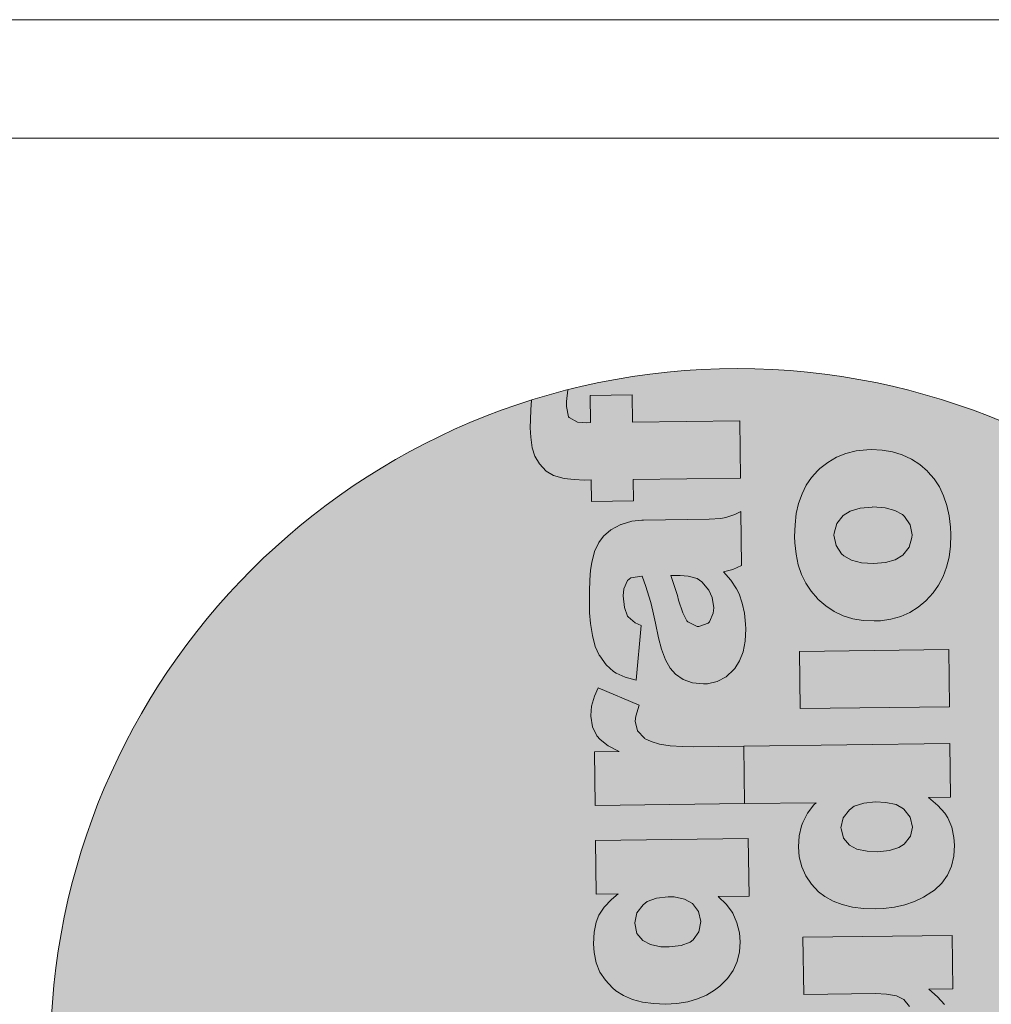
# Model space of a CAD drawing. Header units: millimetres. Extents: x -115268 to 140687, y -37779 to 24471.
# Tile 232 of 256: x 47851 to 48097, y 12587 to 12836. Entities that reach past the tile are written whole.
import ezdxf

# ---------------------------------------------------------------- set-up
doc = ezdxf.new("R2010")
doc.units = ezdxf.units.MM
doc.layers.get('0').update_dxf_attribs({"lineweight": 9})
doc.layers.add('A_CIENKA', color=7, linetype='Continuous', lineweight=9)
doc.layers.add('A_RAMKA', color=7, linetype='Continuous', lineweight=9)

# ---------------------------------------------------------------- blocks, each defined once
blk = doc.blocks.new('METRYKA11')
at = {"true_color": 0x000000}
h = blk.add_hatch(color=18, dxfattribs=at)
h.dxf.hatch_style = 1
h.paths.add_polyline_path([(7511428.56, 5508702.86, 1), (7511776.45, 5508702.86, 1)])
at = {"true_color": 0xffffff}
h = blk.add_hatch(color=7, dxfattribs=at)
h.dxf.hatch_style = 1
h.paths.add_polyline_path([(7511581.88, 5508579.4), (7511581.49, 5508579.4), (7511578.94, 5508579.05), (7511576.25, 5508578.25), (7511576.14, 5508578.21), (7511573.63, 5508576.92), (7511571.76, 5508575.28), (7511570.62, 5508573.72), (7511569.49, 5508571.36), (7511568.79, 5508568.65), (7511568.5, 5508566.69), (7511568.32, 5508564.19), (7511568.21, 5508561.35), (7511568.22, 5508558.2), (7511568.28, 5508555.88), (7511568.52, 5508553.19), (7511568.9, 5508550.67), (7511568.98, 5508550.18), (7511569.72, 5508547.38), (7511570.69, 5508545.22), (7511570.83, 5508544.94), (7511572.47, 5508542.68), (7511574.32, 5508541.02), (7511574.95, 5508540.61), (7511577.24, 5508539.58), (7511580.09, 5508538.81), (7511581.36, 5508552.68), (7511579.81, 5508553.32), (7511577.92, 5508554.95), (7511577.1, 5508557.18), (7511576.78, 5508560.19), (7511576.9, 5508561.98), (7511577.82, 5508564.06), (7511578.73, 5508564.71), (7511581.55, 5508565.23), (7511582.54, 5508562.58), (7511583.31, 5508560.13), (7511583.31, 5508560.1), (7511583.75, 5508558.53), (7511584.27, 5508556.25), (7511584.97, 5508553.28), (7511585.75, 5508549.57), (7511586.49, 5508546.64), (7511587.5, 5508543.98), (7511588.65, 5508541.86), (7511590, 5508540.3), (7511591.94, 5508538.99), (7511594.34, 5508538.14), (7511597.11, 5508537.86), (7511598.09, 5508537.94), (7511600.58, 5508538.5), (7511602.81, 5508539.68), (7511604.78, 5508541.5), (7511605.02, 5508541.78), (7511606.26, 5508543.72), (7511607.15, 5508546.05), (7511607.67, 5508548.72), (7511607.81, 5508551.77), (7511607.76, 5508553), (7511607.48, 5508555.76), (7511606.93, 5508558.35), (7511606.13, 5508560.69), (7511605.48, 5508561.95), (7511604.05, 5508564.14), (7511602.13, 5508566.29), (7511604.51, 5508566.81), (7511606.74, 5508567.92), (7511606.57, 5508581.49), (7511605.04, 5508580.77), (7511602.74, 5508580.01), (7511601.51, 5508579.78), (7511598.57, 5508579.6)])
h.paths.add_polyline_path([(7511593.2, 5508565.23), (7511595.52, 5508564.56), (7511596.73, 5508563.73), (7511598.47, 5508561.62), (7511599.3, 5508559.73), (7511599.68, 5508557.11), (7511599.59, 5508555.84), (7511598.64, 5508553.62), (7511598.26, 5508553.23), (7511595.88, 5508552.36), (7511595.46, 5508552.39), (7511593.17, 5508553.56), (7511592.88, 5508553.9), (7511591.84, 5508555.89), (7511590.79, 5508559.1), (7511590.49, 5508560.22), (7511589.69, 5508562.81), (7511588.85, 5508565.32), (7511591.17, 5508565.35)], flags=16)
h.paths.add_polyline_path([(7511594.33, 5508603.93), (7511592.32, 5508602.95), (7511589.31, 5508602.56), (7511568.52, 5508602.31), (7511568.7, 5508587.76), (7511592.75, 5508588.05), (7511594.36, 5508588.11), (7511597.27, 5508588.49), (7511599.82, 5508589.19), (7511601.98, 5508590.24), (7511603.72, 5508591.62), (7511605.24, 5508593.4), (7511606.33, 5508595.62), (7511607, 5508598.15), (7511607.21, 5508601.03), (7511607, 5508603.73), (7511606.45, 5508606.31), (7511605.51, 5508608.57), (7511604.11, 5508610.67), (7511602.3, 5508612.65), (7511600.07, 5508614.58), (7511606.17, 5508614.66), (7511606.01, 5508628.19), (7511568.21, 5508627.73), (7511568.39, 5508613.25), (7511586.58, 5508613.47), (7511589.32, 5508613.36), (7511591.92, 5508612.83), (7511593.76, 5508611.91), (7511595.21, 5508610.17), (7511595.81, 5508607.66), (7511595.62, 5508606.08)])
h.paths.add_polyline_path([(7511567.8, 5508661.95), (7511567.89, 5508653.99), (7511553.52, 5508653.81), (7511561.13, 5508639.39), (7511568.07, 5508639.47), (7511568.13, 5508634.14), (7511578.76, 5508634.27), (7511578.69, 5508639.6), (7511591.98, 5508639.76), (7511593.66, 5508639.79), (7511596.71, 5508640.03), (7511599.19, 5508640.48), (7511601.11, 5508641.1), (7511601.57, 5508641.32), (7511603.72, 5508642.85), (7511605.28, 5508644.94), (7511605.34, 5508645.05), (7511606.06, 5508647.09), (7511606.48, 5508649.69), (7511606.58, 5508652.92), (7511606.49, 5508654.84), (7511606.24, 5508657.47), (7511605.86, 5508660.17), (7511605.27, 5508662.93), (7511595.29, 5508661.76), (7511595.91, 5508659.59), (7511596.3, 5508656.97), (7511595.09, 5508654.77), (7511594.74, 5508654.63), (7511591.87, 5508654.28), (7511578.51, 5508654.12), (7511578.42, 5508662.08)])
h.paths.add_polyline_path([(7511572.98, 5508705.87), (7511572.52, 5508705.45), (7511570.93, 5508703.68), (7511569.56, 5508701.7), (7511568.46, 5508699.51), (7511567.65, 5508697.08), (7511567.05, 5508694.48), (7511566.7, 5508691.67), (7511566.63, 5508688.65), (7511566.68, 5508687.04), (7511566.96, 5508684.2), (7511567.56, 5508681.58), (7511568.36, 5508679.13), (7511569.44, 5508676.87), (7511570.79, 5508674.82), (7511572.56, 5508672.79), (7511574.49, 5508671.11), (7511576.61, 5508669.73), (7511578.9, 5508668.64), (7511581.36, 5508667.86), (7511583.96, 5508667.44), (7511586.73, 5508667.3), (7511588.35, 5508667.39), (7511590.97, 5508667.77), (7511593.45, 5508668.43), (7511595.76, 5508669.44), (7511597.91, 5508670.8), (7511599.89, 5508672.44), (7511601.69, 5508674.39), (7511603.03, 5508676.33), (7511604.2, 5508678.52), (7511605.05, 5508680.91), (7511605.68, 5508683.48), (7511606.04, 5508686.22), (7511606.14, 5508689.17), (7511606.05, 5508691.09), (7511605.73, 5508693.93), (7511605.17, 5508696.59), (7511604.34, 5508699.03), (7511603.26, 5508701.26), (7511601.94, 5508703.28), (7511600.33, 5508705.12), (7511600.23, 5508705.22), (7511598.28, 5508706.92), (7511596.16, 5508708.33), (7511593.87, 5508709.39), (7511591.44, 5508710.13), (7511588.8, 5508710.59), (7511586, 5508710.7), (7511584.87, 5508710.68), (7511582.14, 5508710.33), (7511579.59, 5508709.71), (7511577.22, 5508708.77), (7511575.02, 5508707.48)])
h.paths.add_polyline_path([(7511577.07, 5508686.43), (7511576.58, 5508688.98), (7511576.58, 5508689.54), (7511577.25, 5508691.97), (7511578.91, 5508694.03), (7511580.71, 5508695.17), (7511583.16, 5508695.9), (7511586.32, 5508696.16), (7511589.51, 5508695.94), (7511592, 5508695.31), (7511593.88, 5508694.24), (7511594.41, 5508693.79), (7511595.84, 5508691.67), (7511596.32, 5508689.12), (7511596.33, 5508688.45), (7511595.62, 5508685.99), (7511593.97, 5508683.97), (7511592.09, 5508682.79), (7511589.61, 5508682.09), (7511586.52, 5508681.81), (7511583.5, 5508682.02), (7511581.01, 5508682.65), (7511579.07, 5508683.79), (7511578.5, 5508684.31)], flags=16)
h.paths.add_polyline_path([(7511566.63, 5508757.31), (7511566.8, 5508743.74), (7511572.37, 5508743.81), (7511570.67, 5508742.38), (7511568.84, 5508740.43), (7511567.49, 5508738.42), (7511566.78, 5508736.59), (7511566.25, 5508734.05), (7511566.11, 5508731.11), (7511566.24, 5508728.94), (7511566.8, 5508726.35), (7511567.74, 5508723.97), (7511569.1, 5508721.89), (7511570.88, 5508719.98), (7511571.76, 5508719.25), (7511573.7, 5508718.02), (7511575.96, 5508717.06), (7511578.49, 5508716.39), (7511581.3, 5508715.97), (7511584.35, 5508715.87), (7511587.19, 5508716.04), (7511589.96, 5508716.46), (7511592.47, 5508717.16), (7511594.74, 5508718.1), (7511596.76, 5508719.35), (7511598.11, 5508720.42), (7511599.99, 5508722.3), (7511601.43, 5508724.38), (7511602.46, 5508726.61), (7511603.06, 5508729.07), (7511603.24, 5508731.66), (7511603.04, 5508733.87), (7511602.41, 5508736.42), (7511601.36, 5508738.87), (7511601.22, 5508739.11), (7511599.76, 5508741.09), (7511597.63, 5508743.1), (7511605.48, 5508743.19), (7511605.3, 5508757.78)])
h.paths.add_polyline_path([(7511577.09, 5508733.77), (7511576.52, 5508736.39), (7511577.06, 5508738.96), (7511578.65, 5508741.04), (7511579.73, 5508741.83), (7511582.03, 5508742.7), (7511584.97, 5508743.05), (7511586.51, 5508743), (7511589.15, 5508742.43), (7511591.13, 5508741.3), (7511592.7, 5508739.29), (7511593.25, 5508736.77), (7511592.79, 5508734.2), (7511591.34, 5508732.15), (7511590.55, 5508731.58), (7511588.28, 5508730.68), (7511585.3, 5508730.32), (7511583.13, 5508730.4), (7511580.49, 5508730.93), (7511578.58, 5508731.93)], flags=16)
h.paths.add_polyline_path([(7511591.49, 5508781.03), (7511588.61, 5508781.07), (7511585.49, 5508781.28), (7511582.85, 5508781.7), (7511580.71, 5508782.34), (7511579.05, 5508783.13), (7511579.01, 5508783.19), (7511577.27, 5508785.03), (7511576.64, 5508787.51), (7511576.8, 5508788.78), (7511577.68, 5508791.59), (7511567.29, 5508795.96), (7511566.36, 5508793.88), (7511565.62, 5508791.31), (7511565.41, 5508788.92), (7511565.41, 5508788.74), (7511565.83, 5508786.05), (7511566.94, 5508783.82), (7511567.8, 5508782.85), (7511569.81, 5508781.29), (7511572.57, 5508779.82), (7511566.36, 5508779.74), (7511566.53, 5508766.18), (7511604.32, 5508766.64), (7511604.14, 5508781.19)])
h.paths.add_polyline_path([(7511578.72, 5508838.45), (7511578.34, 5508838.45), (7511575.78, 5508838.14), (7511573.09, 5508837.33), (7511572.99, 5508837.3), (7511570.48, 5508836), (7511568.61, 5508834.37), (7511567.47, 5508832.78), (7511566.34, 5508830.45), (7511565.64, 5508827.74), (7511565.34, 5508825.77), (7511565.16, 5508823.25), (7511565.06, 5508820.44), (7511565.06, 5508817.28), (7511565.12, 5508814.97), (7511565.37, 5508812.27), (7511565.75, 5508809.75), (7511565.83, 5508809.23), (7511566.56, 5508806.43), (7511567.53, 5508804.27), (7511567.68, 5508804.03), (7511569.32, 5508801.77), (7511571.16, 5508800.07), (7511571.8, 5508799.69), (7511574.09, 5508798.63), (7511576.94, 5508797.9), (7511578.21, 5508811.73), (7511576.66, 5508812.41), (7511574.77, 5508814), (7511573.95, 5508816.27), (7511573.63, 5508819.25), (7511573.75, 5508821.07), (7511574.67, 5508823.15), (7511575.57, 5508823.79), (7511578.4, 5508824.29), (7511579.38, 5508821.66), (7511580.15, 5508819.18), (7511580.15, 5508819.15), (7511580.59, 5508817.61), (7511581.11, 5508815.34), (7511581.81, 5508812.33), (7511582.59, 5508808.66), (7511583.33, 5508805.72), (7511584.34, 5508803.07), (7511585.49, 5508800.95), (7511586.84, 5508799.38), (7511588.79, 5508798.08), (7511591.18, 5508797.19), (7511593.96, 5508796.95), (7511594.94, 5508796.99), (7511597.42, 5508797.59), (7511599.65, 5508798.77), (7511601.63, 5508800.58), (7511601.87, 5508800.87), (7511603.11, 5508802.81), (7511603.99, 5508805.1), (7511604.52, 5508807.81), (7511604.66, 5508810.86), (7511604.61, 5508812.08), (7511604.33, 5508814.85), (7511603.77, 5508817.4), (7511602.97, 5508819.74), (7511602.32, 5508821.03), (7511600.9, 5508823.19), (7511598.98, 5508825.37), (7511601.35, 5508825.89), (7511603.58, 5508826.97), (7511603.42, 5508840.58), (7511601.88, 5508839.86), (7511599.58, 5508839.09), (7511598.36, 5508838.87), (7511595.41, 5508838.66)])
h.paths.add_polyline_path([(7511585.7, 5508824.37), (7511588.01, 5508824.4), (7511590.05, 5508824.28), (7511592.37, 5508823.61), (7511593.57, 5508822.82), (7511595.32, 5508820.7), (7511596.15, 5508818.82), (7511596.53, 5508816.19), (7511596.44, 5508814.89), (7511595.48, 5508812.71), (7511595.1, 5508812.32), (7511592.73, 5508811.45), (7511592.31, 5508811.48), (7511590.01, 5508812.64), (7511589.73, 5508812.95), (7511588.69, 5508814.98), (7511587.63, 5508818.19), (7511587.34, 5508819.31), (7511586.54, 5508821.89)], flags=16)
h.paths.add_polyline_path([(7511565.26, 5508870.02), (7511565.35, 5508863.12), (7511564.43, 5508863.1), (7511562.01, 5508863.25), (7511559.81, 5508864.48), (7511559.23, 5508867.21), (7511559.28, 5508868.51), (7511559.6, 5508871.43, 0.013685), (7511550.44, 5508868.83), (7511550.23, 5508866.33), (7511550.12, 5508863.91), (7511550.07, 5508861.84), (7511550.21, 5508859.42), (7511550.59, 5508856.73), (7511551.25, 5508854.63), (7511552.39, 5508852.65), (7511554.13, 5508850.85), (7511556.01, 5508849.75), (7511558.71, 5508849.01), (7511561.24, 5508848.69), (7511563.8, 5508848.58), (7511565.52, 5508848.6), (7511565.59, 5508843.17), (7511576.21, 5508843.3), (7511576.14, 5508848.73), (7511603.32, 5508849.06), (7511603.14, 5508863.58), (7511575.97, 5508863.24), (7511575.88, 5508870.15)])
h.paths.add_polyline_path([(7511621.34, 5508849.25), (7511619.99, 5508847.27), (7511618.9, 5508845.08), (7511618.05, 5508842.68), (7511617.45, 5508840.08), (7511617.13, 5508837.27), (7511617.03, 5508834.26), (7511617.09, 5508832.64), (7511617.4, 5508829.81), (7511617.96, 5508827.15), (7511618.8, 5508824.7), (7511619.87, 5508822.47), (7511621.23, 5508820.42), (7511622.98, 5508818.37), (7511624.92, 5508816.71), (7511627.04, 5508815.3), (7511629.34, 5508814.21), (7511631.77, 5508813.47), (7511634.4, 5508813.01), (7511637.17, 5508812.9), (7511638.78, 5508812.96), (7511641.41, 5508813.34), (7511643.89, 5508814.04), (7511646.19, 5508815.04), (7511648.35, 5508816.37), (7511650.29, 5508818.01), (7511652.09, 5508819.99), (7511653.47, 5508821.94), (7511654.6, 5508824.12), (7511655.49, 5508826.48), (7511656.12, 5508829.05), (7511656.47, 5508831.83), (7511656.54, 5508834.77), (7511656.48, 5508836.66), (7511656.17, 5508839.5), (7511655.58, 5508842.16), (7511654.74, 5508844.6), (7511653.69, 5508846.83), (7511652.34, 5508848.89), (7511650.77, 5508850.69), (7511650.67, 5508850.79), (7511648.72, 5508852.52), (7511646.6, 5508853.9), (7511644.3, 5508854.96), (7511641.84, 5508855.74), (7511639.21, 5508856.16), (7511636.43, 5508856.3), (7511635.31, 5508856.25), (7511632.58, 5508855.94), (7511630.03, 5508855.31), (7511627.66, 5508854.34), (7511625.46, 5508853.05), (7511623.41, 5508851.48), (7511622.93, 5508851.02)])
h.paths.add_polyline_path([(7511626.98, 5508834.59), (7511627.01, 5508835.11), (7511627.68, 5508837.58), (7511629.34, 5508839.63), (7511631.12, 5508840.74), (7511633.6, 5508841.47), (7511636.73, 5508841.76), (7511639.94, 5508841.55), (7511642.44, 5508840.91), (7511644.31, 5508839.85), (7511644.84, 5508839.36), (7511646.27, 5508837.28), (7511646.76, 5508834.72), (7511646.73, 5508834.02), (7511646.06, 5508831.59), (7511644.4, 5508829.57), (7511644.4, 5508829.54), (7511642.49, 5508828.39), (7511640.01, 5508827.66), (7511636.96, 5508827.42), (7511633.94, 5508827.59), (7511631.44, 5508828.26), (7511629.5, 5508829.39), (7511628.9, 5508829.91), (7511627.51, 5508832.03)], flags=16)
h.paths.add_polyline_path([(7511618.26, 5508805.2), (7511618.44, 5508790.72), (7511656.23, 5508791.18), (7511656.05, 5508805.66)])
h.paths.add_polyline_path([(7511604.14, 5508781.19), (7511604.32, 5508766.64), (7511622.48, 5508766.86), (7511621.93, 5508766.29), (7511620.27, 5508764.2), (7511619.07, 5508761.87), (7511618.76, 5508760.99), (7511618.16, 5508758.46), (7511617.99, 5508755.69), (7511618.19, 5508753.17), (7511618.82, 5508750.65), (7511619.83, 5508748.35), (7511621.26, 5508746.23), (7511623.11, 5508744.32), (7511624.7, 5508743.11), (7511626.78, 5508741.94), (7511629.07, 5508741.06), (7511631.64, 5508740.43), (7511634.48, 5508740.08), (7511637.57, 5508739.97), (7511639.57, 5508740.07), (7511642.33, 5508740.42), (7511644.92, 5508741.01), (7511647.36, 5508741.85), (7511649.67, 5508742.92), (7511651.79, 5508744.25), (7511652.45, 5508744.75), (7511654.29, 5508746.52), (7511655.73, 5508748.54), (7511656.76, 5508750.8), (7511657.32, 5508753.33), (7511657.5, 5508756.1), (7511657.37, 5508758.06), (7511656.81, 5508760.65), (7511655.8, 5508763.06), (7511655.02, 5508764.24), (7511653.28, 5508766.15), (7511650.94, 5508768.19), (7511656.51, 5508768.25), (7511656.35, 5508781.82)])
h.paths.add_polyline_path([(7511634.51, 5508766.76), (7511637.52, 5508767.08), (7511640.15, 5508766.93), (7511642.72, 5508766.37), (7511644.65, 5508765.29), (7511646.3, 5508763.22), (7511646.85, 5508760.7), (7511646.36, 5508758.38), (7511644.73, 5508756.33), (7511643.45, 5508755.51), (7511641.07, 5508754.74), (7511637.99, 5508754.46), (7511635.39, 5508754.57), (7511632.79, 5508755.13), (7511630.92, 5508756.09), (7511629.39, 5508757.86), (7511628.74, 5508760.41), (7511629.33, 5508763.01), (7511630.88, 5508765.1), (7511632.13, 5508765.96)], flags=16)
h.paths.add_polyline_path([(7511619.14, 5508732.77), (7511619.32, 5508718.29), (7511637.48, 5508718.51), (7511640.25, 5508718.41), (7511642.85, 5508717.91), (7511644.69, 5508716.99), (7511646.11, 5508715.25), (7511646.7, 5508712.73), (7511646.55, 5508711.12), (7511645.28, 5508709), (7511645.24, 5508709), (7511643.25, 5508707.99), (7511640.24, 5508707.64), (7511619.45, 5508707.39), (7511619.63, 5508692.84), (7511643.68, 5508693.13), (7511645.26, 5508693.19), (7511648.2, 5508693.57), (7511650.71, 5508694.27), (7511652.88, 5508695.31), (7511654.65, 5508696.67), (7511656.13, 5508698.47), (7511657.26, 5508700.69), (7511657.93, 5508703.23), (7511658.11, 5508706.07), (7511657.94, 5508708.8), (7511657.34, 5508711.39), (7511656.44, 5508713.62), (7511656.37, 5508713.76), (7511655.01, 5508715.75), (7511653.23, 5508717.69), (7511650.97, 5508719.66), (7511657.1, 5508719.73), (7511656.94, 5508733.23)])
h.paths.add_polyline_path([(7511630.4, 5508678.24), (7511630.3, 5508686.2), (7511619.71, 5508686.07), (7511619.81, 5508678.11), (7511605.4, 5508677.94), (7511613.04, 5508663.51), (7511619.99, 5508663.6), (7511620.05, 5508658.27), (7511630.64, 5508658.4), (7511630.57, 5508663.73), (7511643.9, 5508663.89), (7511645.54, 5508663.91), (7511648.63, 5508664.16), (7511651.11, 5508664.61), (7511653.03, 5508665.23), (7511653.48, 5508665.44), (7511655.64, 5508666.98), (7511657.19, 5508669.06), (7511657.94, 5508671.18), (7511658.36, 5508673.81), (7511658.46, 5508677.04), (7511658.4, 5508678.97), (7511658.16, 5508681.6), (7511657.74, 5508684.26), (7511657.18, 5508687.05), (7511647.17, 5508685.88), (7511647.83, 5508683.71), (7511648.21, 5508681.14), (7511646.97, 5508678.9), (7511646.63, 5508678.76), (7511643.79, 5508678.41)])
h.paths.add_polyline_path([(7511639.73, 5508652.13), (7511638.55, 5508651.13), (7511636.89, 5508649.15), (7511635.62, 5508646.68), (7511635.55, 5508646.47), (7511634.91, 5508644.5), (7511634.34, 5508642.07), (7511633.89, 5508639.19), (7511633.47, 5508635.89), (7511633.31, 5508634.48), (7511632.82, 5508631.5), (7511632.25, 5508629.58), (7511630.2, 5508628.24), (7511628.05, 5508629.33), (7511627.62, 5508630.1), (7511627.13, 5508632.9), (7511627.28, 5508634.69), (7511628.23, 5508637.05), (7511628.58, 5508637.51), (7511630.88, 5508638.84), (7511629.38, 5508652.56), (7511627.77, 5508651.88), (7511625.4, 5508650.52), (7511623.53, 5508648.95), (7511622.87, 5508648.24), (7511621.43, 5508646.05), (7511620.41, 5508643.51), (7511620.04, 5508642.07), (7511619.68, 5508639.72), (7511619.5, 5508636.87), (7511619.48, 5508633.51), (7511619.58, 5508630.77), (7511619.86, 5508627.94), (7511620.31, 5508625.45), (7511620.93, 5508623.32), (7511621.8, 5508621.37), (7511623.26, 5508619.18), (7511625.04, 5508617.41), (7511626.42, 5508616.48), (7511628.81, 5508615.6), (7511631.51, 5508615.32), (7511632.77, 5508615.4), (7511635.29, 5508616.06), (7511637.55, 5508617.39), (7511638.35, 5508618.1), (7511640.12, 5508620.08), (7511641.32, 5508622.41), (7511641.85, 5508624.17), (7511642.42, 5508626.49), (7511642.98, 5508629.41), (7511643.61, 5508632.89), (7511643.87, 5508634.44), (7511644.46, 5508637.46), (7511645, 5508639.11), (7511645.31, 5508639.64), (7511647.47, 5508640.83), (7511649.73, 5508639.59), (7511650.63, 5508637.88), (7511651.05, 5508635.08), (7511650.9, 5508633.08), (7511649.98, 5508630.79), (7511648.84, 5508629.59), (7511646.36, 5508628.26), (7511647.87, 5508613.9), (7511650.35, 5508614.7), (7511652.65, 5508615.96), (7511654.59, 5508617.6), (7511656.22, 5508619.65), (7511656.9, 5508620.88), (7511657.68, 5508622.89), (7511658.29, 5508625.21), (7511658.71, 5508627.92), (7511658.95, 5508631.01), (7511658.98, 5508634.41), (7511658.96, 5508635.81), (7511658.75, 5508638.82), (7511658.37, 5508641.52), (7511657.78, 5508643.93), (7511657.05, 5508645.99), (7511656.98, 5508646.13), (7511655.58, 5508648.64), (7511653.95, 5508650.65), (7511652, 5508652.17), (7511650.66, 5508652.89), (7511648.16, 5508653.77), (7511645.63, 5508654.06), (7511644.61, 5508653.98), (7511642.06, 5508653.38)])
at = {"color": 7, "lineweight": 0}
for p, q in [((7511559.28, 5508868.51), (7511559.6, 5508871.43)), ((7511575.88, 5508870.15), (7511565.26, 5508870.02)), ((7511565.26, 5508870.02), (7511565.35, 5508863.12)), ((7511575.97, 5508863.24), (7511575.88, 5508870.15)), ((7511550.44, 5508868.83), (7511550.23, 5508866.33)), ((7511559.23, 5508867.21), (7511559.28, 5508868.51)), ((7511559.79, 5508864.59), (7511559.23, 5508867.21)), ((7511550.23, 5508866.33), (7511550.12, 5508863.91)), ((7511559.93, 5508864.42), (7511559.79, 5508864.59)), ((7511562.01, 5508863.25), (7511559.93, 5508864.42)), ((7511550.12, 5508863.91), (7511550.07, 5508861.84)), ((7511550.07, 5508861.84), (7511550.21, 5508859.42)), ((7511564.43, 5508863.1), (7511562.01, 5508863.25)), ((7511565.35, 5508863.12), (7511564.43, 5508863.1)), ((7511603.14, 5508863.58), (7511575.97, 5508863.24)), ((7511603.32, 5508849.06), (7511603.14, 5508863.58)), ((7511550.21, 5508859.42), (7511550.59, 5508856.73)), ((7511550.59, 5508856.73), (7511551.25, 5508854.63)), ((7511551.25, 5508854.63), (7511552.39, 5508852.65)), ((7511627.66, 5508854.34), (7511625.46, 5508853.05)), ((7511630.03, 5508855.31), (7511627.66, 5508854.34)), ((7511632.58, 5508855.94), (7511630.03, 5508855.31)), ((7511635.31, 5508856.25), (7511632.58, 5508855.94)), ((7511636.43, 5508856.3), (7511635.31, 5508856.25)), ((7511639.21, 5508856.16), (7511636.43, 5508856.3)), ((7511641.84, 5508855.74), (7511639.21, 5508856.16)), ((7511644.3, 5508854.96), (7511641.84, 5508855.74)), ((7511646.6, 5508853.9), (7511644.3, 5508854.96)), ((7511552.39, 5508852.65), (7511554.13, 5508850.85)), ((7511625.46, 5508853.05), (7511623.41, 5508851.48)), ((7511648.72, 5508852.52), (7511646.6, 5508853.9)), ((7511650.67, 5508850.79), (7511648.72, 5508852.52)), ((7511554.13, 5508850.85), (7511556.01, 5508849.75)), ((7511556.01, 5508849.75), (7511558.71, 5508849.01)), ((7511622.93, 5508851.02), (7511621.34, 5508849.25)), ((7511623.41, 5508851.48), (7511622.93, 5508851.02)), ((7511650.77, 5508850.69), (7511650.67, 5508850.79)), ((7511652.34, 5508848.89), (7511650.77, 5508850.69)), ((7511558.71, 5508849.01), (7511561.24, 5508848.69)), ((7511561.24, 5508848.69), (7511563.8, 5508848.58)), ((7511563.8, 5508848.58), (7511565.52, 5508848.6)), ((7511565.52, 5508848.6), (7511565.59, 5508843.17)), ((7511576.14, 5508848.73), (7511603.32, 5508849.06)), ((7511576.21, 5508843.3), (7511576.14, 5508848.73)), ((7511619.99, 5508847.27), (7511618.9, 5508845.08)), ((7511621.34, 5508849.25), (7511619.99, 5508847.27)), ((7511653.69, 5508846.83), (7511652.34, 5508848.89)), ((7511654.74, 5508844.6), (7511653.69, 5508846.83)), ((7511618.9, 5508845.08), (7511618.05, 5508842.68)), ((7511655.58, 5508842.16), (7511654.74, 5508844.6)), ((7511565.59, 5508843.17), (7511576.21, 5508843.3)), ((7511618.05, 5508842.68), (7511617.45, 5508840.08)), ((7511656.17, 5508839.5), (7511655.58, 5508842.16)), ((7511601.88, 5508839.86), (7511599.58, 5508839.09)), ((7511603.42, 5508840.58), (7511601.88, 5508839.86)), ((7511603.58, 5508826.97), (7511603.42, 5508840.58)), ((7511617.45, 5508840.08), (7511617.13, 5508837.27)), ((7511627.68, 5508837.58), (7511629.34, 5508839.63)), ((7511629.34, 5508839.63), (7511631.12, 5508840.74)), ((7511631.12, 5508840.74), (7511633.6, 5508841.47)), ((7511633.6, 5508841.47), (7511636.65, 5508841.75)), ((7511636.65, 5508841.75), (7511636.82, 5508841.76)), ((7511636.82, 5508841.76), (7511639.94, 5508841.55)), ((7511639.94, 5508841.55), (7511642.44, 5508840.91)), ((7511642.44, 5508840.91), (7511644.31, 5508839.85)), ((7511644.31, 5508839.85), (7511644.84, 5508839.36)), ((7511644.84, 5508839.36), (7511646.27, 5508837.28)), ((7511656.48, 5508836.66), (7511656.17, 5508839.5)), ((7511572.99, 5508837.3), (7511570.48, 5508836)), ((7511573.09, 5508837.33), (7511572.99, 5508837.3)), ((7511575.78, 5508838.14), (7511573.09, 5508837.33)), ((7511578.34, 5508838.45), (7511575.78, 5508838.14)), ((7511578.72, 5508838.45), (7511578.34, 5508838.45)), ((7511595.41, 5508838.66), (7511578.72, 5508838.45)), ((7511598.36, 5508838.87), (7511595.41, 5508838.66)), ((7511599.58, 5508839.09), (7511598.36, 5508838.87)), ((7511617.13, 5508837.27), (7511617.03, 5508834.26)), ((7511627.01, 5508835.11), (7511627.68, 5508837.58)), ((7511646.27, 5508837.28), (7511646.76, 5508834.72)), ((7511568.61, 5508834.37), (7511567.47, 5508832.78)), ((7511570.48, 5508836), (7511568.61, 5508834.37)), ((7511626.98, 5508834.59), (7511627.01, 5508835.11)), ((7511627.51, 5508832.03), (7511626.98, 5508834.59)), ((7511646.76, 5508834.72), (7511646.73, 5508834.02)), ((7511656.47, 5508831.83), (7511656.54, 5508834.77)), ((7511656.54, 5508834.77), (7511656.48, 5508836.66)), ((7511567.47, 5508832.78), (7511566.34, 5508830.45)), ((7511617.03, 5508834.26), (7511617.09, 5508832.64)), ((7511617.09, 5508832.64), (7511617.4, 5508829.81)), ((7511628.9, 5508829.91), (7511627.51, 5508832.03)), ((7511646.73, 5508834.02), (7511646.06, 5508831.59)), ((7511656.12, 5508829.05), (7511656.47, 5508831.83)), ((7511566.34, 5508830.45), (7511565.64, 5508827.74)), ((7511617.4, 5508829.81), (7511617.96, 5508827.15)), ((7511629.5, 5508829.39), (7511628.9, 5508829.91)), ((7511631.44, 5508828.26), (7511629.5, 5508829.39)), ((7511644.4, 5508829.54), (7511642.49, 5508828.39)), ((7511646.06, 5508831.59), (7511644.4, 5508829.57)), ((7511644.4, 5508829.57), (7511644.4, 5508829.54)), ((7511565.64, 5508827.74), (7511565.34, 5508825.77)), ((7511601.35, 5508825.89), (7511603.58, 5508826.97)), ((7511617.96, 5508827.15), (7511618.8, 5508824.7)), ((7511633.94, 5508827.59), (7511631.44, 5508828.26)), ((7511636.96, 5508827.42), (7511633.94, 5508827.59)), ((7511640.01, 5508827.66), (7511636.96, 5508827.42)), ((7511642.49, 5508828.39), (7511640.01, 5508827.66)), ((7511655.49, 5508826.48), (7511656.12, 5508829.05)), ((7511565.34, 5508825.77), (7511565.16, 5508823.25)), ((7511585.7, 5508824.37), (7511588.01, 5508824.4)), ((7511586.54, 5508821.89), (7511585.7, 5508824.37)), ((7511588.01, 5508824.4), (7511590.05, 5508824.28)), ((7511598.98, 5508825.37), (7511601.35, 5508825.89)), ((7511600.9, 5508823.19), (7511598.98, 5508825.37)), ((7511618.8, 5508824.7), (7511619.87, 5508822.47)), ((7511654.6, 5508824.12), (7511655.49, 5508826.48)), ((7511565.16, 5508823.25), (7511565.06, 5508820.44)), ((7511573.75, 5508821.07), (7511574.67, 5508823.15)), ((7511574.67, 5508823.15), (7511575.57, 5508823.79)), ((7511575.57, 5508823.79), (7511578.37, 5508824.28)), ((7511578.37, 5508824.28), (7511578.41, 5508824.28)), ((7511578.41, 5508824.28), (7511579.38, 5508821.66)), ((7511587.34, 5508819.31), (7511586.54, 5508821.89)), ((7511590.05, 5508824.28), (7511592.37, 5508823.61)), ((7511592.37, 5508823.61), (7511593.57, 5508822.82)), ((7511593.57, 5508822.82), (7511595.32, 5508820.7)), ((7511602.32, 5508821.03), (7511600.9, 5508823.19)), ((7511619.87, 5508822.47), (7511621.23, 5508820.42)), ((7511652.09, 5508819.99), (7511653.47, 5508821.94)), ((7511653.47, 5508821.94), (7511654.6, 5508824.12)), ((7511565.06, 5508820.44), (7511565.06, 5508817.28)), ((7511573.63, 5508819.25), (7511573.75, 5508821.07)), ((7511579.38, 5508821.66), (7511580.15, 5508819.18)), ((7511595.32, 5508820.7), (7511596.15, 5508818.82)), ((7511602.97, 5508819.74), (7511602.32, 5508821.03)), ((7511603.77, 5508817.4), (7511602.97, 5508819.74)), ((7511621.23, 5508820.42), (7511622.83, 5508818.55)), ((7511650.29, 5508818.01), (7511652.09, 5508819.99)), ((7511565.06, 5508817.28), (7511565.12, 5508814.97)), ((7511573.95, 5508816.27), (7511573.63, 5508819.25)), ((7511580.15, 5508819.18), (7511580.15, 5508819.15)), ((7511580.15, 5508819.15), (7511580.59, 5508817.61)), ((7511580.59, 5508817.61), (7511581.11, 5508815.34)), ((7511587.63, 5508818.19), (7511587.34, 5508819.31)), ((7511588.69, 5508814.98), (7511587.63, 5508818.19)), ((7511596.15, 5508818.82), (7511596.53, 5508816.19)), ((7511604.33, 5508814.85), (7511603.77, 5508817.4)), ((7511622.83, 5508818.55), (7511622.94, 5508818.41)), ((7511622.94, 5508818.41), (7511624.92, 5508816.71)), ((7511648.35, 5508816.37), (7511650.29, 5508818.01)), ((7511565.12, 5508814.97), (7511565.37, 5508812.27)), ((7511574.74, 5508814.07), (7511573.95, 5508816.27)), ((7511581.11, 5508815.34), (7511581.81, 5508812.33)), ((7511589.73, 5508812.95), (7511588.69, 5508814.98)), ((7511596.44, 5508814.89), (7511595.48, 5508812.71)), ((7511596.53, 5508816.19), (7511596.44, 5508814.89)), ((7511604.61, 5508812.08), (7511604.33, 5508814.85)), ((7511624.92, 5508816.71), (7511627.04, 5508815.3)), ((7511627.04, 5508815.3), (7511629.34, 5508814.21)), ((7511643.89, 5508814.04), (7511646.19, 5508815.04)), ((7511646.19, 5508815.04), (7511648.35, 5508816.37)), ((7511565.37, 5508812.27), (7511565.75, 5508809.75)), ((7511574.85, 5508813.93), (7511574.74, 5508814.07)), ((7511576.66, 5508812.41), (7511574.85, 5508813.93)), ((7511578.21, 5508811.73), (7511576.66, 5508812.41)), ((7511581.81, 5508812.33), (7511582.59, 5508808.66)), ((7511590.01, 5508812.64), (7511589.73, 5508812.95)), ((7511592.31, 5508811.48), (7511590.01, 5508812.64)), ((7511595.1, 5508812.32), (7511592.73, 5508811.45)), ((7511595.48, 5508812.71), (7511595.1, 5508812.32)), ((7511604.66, 5508810.86), (7511604.61, 5508812.08)), ((7511629.34, 5508814.21), (7511631.77, 5508813.47)), ((7511631.77, 5508813.47), (7511634.4, 5508813.01)), ((7511634.4, 5508813.01), (7511637.17, 5508812.9)), ((7511637.17, 5508812.9), (7511638.78, 5508812.96)), ((7511638.78, 5508812.96), (7511641.41, 5508813.34)), ((7511641.41, 5508813.34), (7511643.89, 5508814.04)), ((7511565.75, 5508809.75), (7511565.83, 5508809.23)), ((7511576.94, 5508797.9), (7511578.21, 5508811.73)), ((7511592.73, 5508811.45), (7511592.31, 5508811.48)), ((7511604.52, 5508807.81), (7511604.66, 5508810.86)), ((7511565.83, 5508809.23), (7511566.56, 5508806.43)), ((7511582.59, 5508808.66), (7511583.33, 5508805.72)), ((7511603.99, 5508805.1), (7511604.52, 5508807.81)), ((7511566.56, 5508806.43), (7511567.53, 5508804.27)), ((7511583.33, 5508805.72), (7511584.34, 5508803.07)), ((7511603.11, 5508802.81), (7511603.99, 5508805.1)), ((7511656.05, 5508805.66), (7511618.26, 5508805.2)), ((7511618.26, 5508805.2), (7511618.44, 5508790.72)), ((7511656.23, 5508791.18), (7511656.05, 5508805.66)), ((7511567.53, 5508804.27), (7511567.68, 5508804.03)), ((7511567.68, 5508804.03), (7511569.32, 5508801.77)), ((7511584.34, 5508803.07), (7511585.49, 5508800.95)), ((7511601.87, 5508800.87), (7511603.11, 5508802.81)), ((7511569.32, 5508801.77), (7511571.16, 5508800.07)), ((7511571.16, 5508800.07), (7511571.8, 5508799.69)), ((7511571.8, 5508799.69), (7511574.09, 5508798.63)), ((7511585.49, 5508800.95), (7511586.84, 5508799.38)), ((7511586.84, 5508799.38), (7511588.79, 5508798.08)), ((7511599.65, 5508798.77), (7511601.63, 5508800.58)), ((7511601.63, 5508800.58), (7511601.87, 5508800.87)), ((7511574.09, 5508798.63), (7511576.94, 5508797.9)), ((7511588.79, 5508798.08), (7511591.18, 5508797.19)), ((7511591.18, 5508797.19), (7511593.96, 5508796.95)), ((7511593.96, 5508796.95), (7511594.94, 5508796.99)), ((7511594.94, 5508796.99), (7511597.42, 5508797.59)), ((7511597.42, 5508797.59), (7511599.65, 5508798.77)), ((7511567.29, 5508795.96), (7511566.36, 5508793.88)), ((7511577.68, 5508791.59), (7511567.29, 5508795.96)), ((7511566.36, 5508793.88), (7511565.62, 5508791.31)), ((7511565.62, 5508791.31), (7511565.41, 5508788.92)), ((7511576.8, 5508788.78), (7511577.68, 5508791.59)), ((7511618.44, 5508790.72), (7511656.23, 5508791.18)), ((7511565.41, 5508788.92), (7511565.41, 5508788.74)), ((7511565.41, 5508788.74), (7511565.83, 5508786.05)), ((7511576.64, 5508787.51), (7511576.8, 5508788.78)), ((7511577.27, 5508785.03), (7511576.64, 5508787.51)), ((7511565.83, 5508786.05), (7511566.94, 5508783.82)), ((7511579.01, 5508783.19), (7511577.27, 5508785.03)), ((7511566.94, 5508783.82), (7511567.8, 5508782.85)), ((7511567.8, 5508782.85), (7511569.81, 5508781.29)), ((7511579.05, 5508783.13), (7511579.01, 5508783.19)), ((7511580.71, 5508782.34), (7511579.05, 5508783.13)), ((7511582.85, 5508781.7), (7511580.71, 5508782.34)), ((7511572.57, 5508779.82), (7511566.36, 5508779.74)), ((7511566.36, 5508779.74), (7511566.53, 5508766.18)), ((7511569.81, 5508781.29), (7511572.57, 5508779.82)), ((7511585.49, 5508781.28), (7511582.85, 5508781.7)), ((7511588.61, 5508781.07), (7511585.49, 5508781.28)), ((7511591.49, 5508781.03), (7511588.61, 5508781.07)), ((7511604.14, 5508781.19), (7511591.49, 5508781.03)), ((7511656.35, 5508781.82), (7511604.14, 5508781.19)), ((7511604.32, 5508766.64), (7511604.14, 5508781.19)), ((7511604.14, 5508781.19), (7511604.32, 5508766.64)), ((7511656.51, 5508768.25), (7511656.35, 5508781.82)), ((7511634.51, 5508766.76), (7511637.52, 5508767.08)), ((7511637.52, 5508767.08), (7511640.15, 5508766.93)), ((7511650.94, 5508768.19), (7511656.51, 5508768.25)), ((7511653.28, 5508766.15), (7511650.94, 5508768.19)), ((7511566.53, 5508766.18), (7511604.32, 5508766.64)), ((7511604.32, 5508766.64), (7511622.48, 5508766.86)), ((7511621.93, 5508766.29), (7511620.27, 5508764.2)), ((7511622.48, 5508766.86), (7511621.93, 5508766.29)), ((7511629.33, 5508763.01), (7511630.88, 5508765.1)), ((7511630.88, 5508765.1), (7511632.13, 5508765.96)), ((7511632.13, 5508765.96), (7511634.51, 5508766.76)), ((7511640.15, 5508766.93), (7511642.72, 5508766.37)), ((7511642.72, 5508766.37), (7511644.62, 5508765.3)), ((7511644.62, 5508765.3), (7511644.7, 5508765.24)), ((7511644.7, 5508765.24), (7511646.3, 5508763.22)), ((7511655.02, 5508764.24), (7511653.28, 5508766.15)), ((7511620.27, 5508764.2), (7511619.07, 5508761.87)), ((7511628.76, 5508760.52), (7511629.33, 5508763.01)), ((7511646.3, 5508763.22), (7511646.85, 5508760.7)), ((7511655.8, 5508763.06), (7511655.02, 5508764.24)), ((7511656.81, 5508760.65), (7511655.8, 5508763.06)), ((7511618.76, 5508760.99), (7511618.16, 5508758.46)), ((7511619.07, 5508761.87), (7511618.76, 5508760.99)), ((7511628.77, 5508760.31), (7511628.76, 5508760.52)), ((7511629.39, 5508757.86), (7511628.77, 5508760.31)), ((7511646.85, 5508760.7), (7511646.36, 5508758.38)), ((7511657.37, 5508758.06), (7511656.81, 5508760.65)), ((7511605.3, 5508757.78), (7511566.63, 5508757.31)), ((7511566.63, 5508757.31), (7511566.8, 5508743.74)), ((7511605.48, 5508743.19), (7511605.3, 5508757.78)), ((7511618.16, 5508758.46), (7511617.99, 5508755.69)), ((7511630.92, 5508756.09), (7511629.39, 5508757.86)), ((7511646.36, 5508758.38), (7511644.73, 5508756.33)), ((7511657.5, 5508756.1), (7511657.37, 5508758.06)), ((7511617.99, 5508755.69), (7511618.19, 5508753.17)), ((7511632.79, 5508755.13), (7511630.92, 5508756.09)), ((7511635.39, 5508754.57), (7511632.79, 5508755.13)), ((7511637.99, 5508754.46), (7511635.39, 5508754.57)), ((7511641.07, 5508754.74), (7511637.99, 5508754.46)), ((7511643.45, 5508755.51), (7511641.07, 5508754.74)), ((7511644.73, 5508756.33), (7511643.45, 5508755.51)), ((7511657.32, 5508753.33), (7511657.5, 5508756.1)), ((7511618.19, 5508753.17), (7511618.82, 5508750.65)), ((7511656.76, 5508750.8), (7511657.32, 5508753.33)), ((7511618.82, 5508750.65), (7511619.83, 5508748.35)), ((7511655.73, 5508748.54), (7511656.76, 5508750.8)), ((7511619.83, 5508748.35), (7511621.26, 5508746.23)), ((7511654.29, 5508746.52), (7511655.73, 5508748.54)), ((7511621.26, 5508746.23), (7511623.11, 5508744.32)), ((7511651.79, 5508744.25), (7511652.45, 5508744.75)), ((7511652.45, 5508744.75), (7511654.29, 5508746.52)), ((7511566.8, 5508743.74), (7511572.37, 5508743.81)), ((7511570.67, 5508742.38), (7511568.84, 5508740.43)), ((7511572.37, 5508743.81), (7511570.67, 5508742.38)), ((7511579.73, 5508741.83), (7511582.03, 5508742.7)), ((7511582.03, 5508742.7), (7511584.97, 5508743.05)), ((7511584.97, 5508743.05), (7511586.51, 5508743)), ((7511586.51, 5508743), (7511589.15, 5508742.43)), ((7511589.15, 5508742.43), (7511591.13, 5508741.3)), ((7511597.63, 5508743.1), (7511605.48, 5508743.19)), ((7511599.76, 5508741.09), (7511597.63, 5508743.1)), ((7511623.11, 5508744.32), (7511624.7, 5508743.11)), ((7511624.7, 5508743.11), (7511626.78, 5508741.94)), ((7511647.36, 5508741.85), (7511649.67, 5508742.92)), ((7511649.67, 5508742.92), (7511651.79, 5508744.25)), ((7511568.84, 5508740.43), (7511567.49, 5508738.42)), ((7511577.06, 5508738.96), (7511578.65, 5508741.04)), ((7511578.65, 5508741.04), (7511579.73, 5508741.83)), ((7511591.13, 5508741.3), (7511592.7, 5508739.29)), ((7511601.22, 5508739.11), (7511599.76, 5508741.09)), ((7511626.78, 5508741.94), (7511629.07, 5508741.06)), ((7511629.07, 5508741.06), (7511631.64, 5508740.43)), ((7511631.64, 5508740.43), (7511634.48, 5508740.08)), ((7511634.48, 5508740.08), (7511637.57, 5508739.97)), ((7511637.57, 5508739.97), (7511639.57, 5508740.07)), ((7511639.57, 5508740.07), (7511642.33, 5508740.42)), ((7511642.33, 5508740.42), (7511644.92, 5508741.01)), ((7511644.92, 5508741.01), (7511647.36, 5508741.85)), ((7511567.49, 5508738.42), (7511566.78, 5508736.59)), ((7511576.53, 5508736.46), (7511577.06, 5508738.96)), ((7511592.7, 5508739.29), (7511593.25, 5508736.77)), ((7511601.36, 5508738.87), (7511601.22, 5508739.11)), ((7511602.41, 5508736.42), (7511601.36, 5508738.87)), ((7511566.78, 5508736.59), (7511566.25, 5508734.05)), ((7511576.53, 5508736.32), (7511576.53, 5508736.46)), ((7511577.09, 5508733.77), (7511576.53, 5508736.32)), ((7511593.25, 5508736.77), (7511592.79, 5508734.2)), ((7511603.04, 5508733.87), (7511602.41, 5508736.42)), ((7511566.25, 5508734.05), (7511566.11, 5508731.11)), ((7511578.58, 5508731.93), (7511577.09, 5508733.77)), ((7511591.34, 5508732.15), (7511590.55, 5508731.58)), ((7511592.79, 5508734.2), (7511591.34, 5508732.15)), ((7511603.24, 5508731.66), (7511603.04, 5508733.87)), ((7511656.94, 5508733.23), (7511619.14, 5508732.77)), ((7511619.14, 5508732.77), (7511619.32, 5508718.29)), ((7511657.1, 5508719.73), (7511656.94, 5508733.23)), ((7511566.11, 5508731.11), (7511566.24, 5508728.94)), ((7511580.49, 5508730.93), (7511578.58, 5508731.93)), ((7511583.13, 5508730.4), (7511580.49, 5508730.93)), ((7511585.3, 5508730.32), (7511583.13, 5508730.4)), ((7511588.28, 5508730.68), (7511585.3, 5508730.32)), ((7511590.55, 5508731.58), (7511588.28, 5508730.68)), ((7511603.06, 5508729.07), (7511603.24, 5508731.66)), ((7511566.24, 5508728.94), (7511566.8, 5508726.35)), ((7511602.46, 5508726.61), (7511603.06, 5508729.07)), ((7511566.8, 5508726.35), (7511567.74, 5508723.97)), ((7511601.43, 5508724.38), (7511602.46, 5508726.61)), ((7511567.74, 5508723.97), (7511569.1, 5508721.89)), ((7511598.11, 5508720.42), (7511599.99, 5508722.3)), ((7511599.99, 5508722.3), (7511601.43, 5508724.38)), ((7511569.1, 5508721.89), (7511570.88, 5508719.98)), ((7511570.88, 5508719.98), (7511571.76, 5508719.25)), ((7511596.76, 5508719.35), (7511598.11, 5508720.42)), ((7511650.97, 5508719.66), (7511657.1, 5508719.73)), ((7511653.23, 5508717.69), (7511650.97, 5508719.66)), ((7511571.76, 5508719.25), (7511573.7, 5508718.02)), ((7511573.7, 5508718.02), (7511575.96, 5508717.06)), ((7511589.96, 5508716.46), (7511592.47, 5508717.16)), ((7511592.47, 5508717.16), (7511594.74, 5508718.1)), ((7511594.74, 5508718.1), (7511596.76, 5508719.35)), ((7511619.32, 5508718.29), (7511637.48, 5508718.51)), ((7511637.48, 5508718.51), (7511640.25, 5508718.41)), ((7511640.25, 5508718.41), (7511642.85, 5508717.91)), ((7511642.85, 5508717.91), (7511644.69, 5508716.99)), ((7511655.01, 5508715.75), (7511653.23, 5508717.69)), ((7511575.96, 5508717.06), (7511578.49, 5508716.39)), ((7511578.49, 5508716.39), (7511581.3, 5508715.97)), ((7511581.3, 5508715.97), (7511584.35, 5508715.87)), ((7511584.35, 5508715.87), (7511587.19, 5508716.04)), ((7511587.19, 5508716.04), (7511589.96, 5508716.46)), ((7511644.69, 5508716.99), (7511646.11, 5508715.25))]:
    blk.add_line(p, q, dxfattribs=at)
blk.add_lwpolyline([(7511378.67, 5508935.17), (7511878.67, 5508935.17)])
at = {"color": 7}
blk.add_circle((7511602.5, 5508702.86), 173.94, dxfattribs=at)
blk.add_circle((7511602.5, 5508702.86), 173.94, dxfattribs=at)

msp = doc.modelspace()

# ---------------------------------------------------------------- linework, layer by layer
at = {"layer": 'A_CIENKA'}
msp.add_lwpolyline([(44143.29342, 12835.96384), (48343.29342, 12835.96384), (48343.29342, 9865.96384), (44143.29342, 9865.96384), (44143.29342, 12835.96384)], dxfattribs=at)
at = {"layer": 'A_RAMKA'}
msp.add_lwpolyline([(44323.29342, 12805.96384), (48309.10759, 12805.96384), (48309.10759, 9895.96384), (44323.29342, 9895.96384)], close=True, dxfattribs=at)

# ---------------------------------------------------------------- block references
at = {"layer": 'A_CIENKA'}
msp.add_blockref('METRYKA11', (-7463569.56196, -5496129.20873), dxfattribs=at)

doc.saveas('drawing.dxf')
